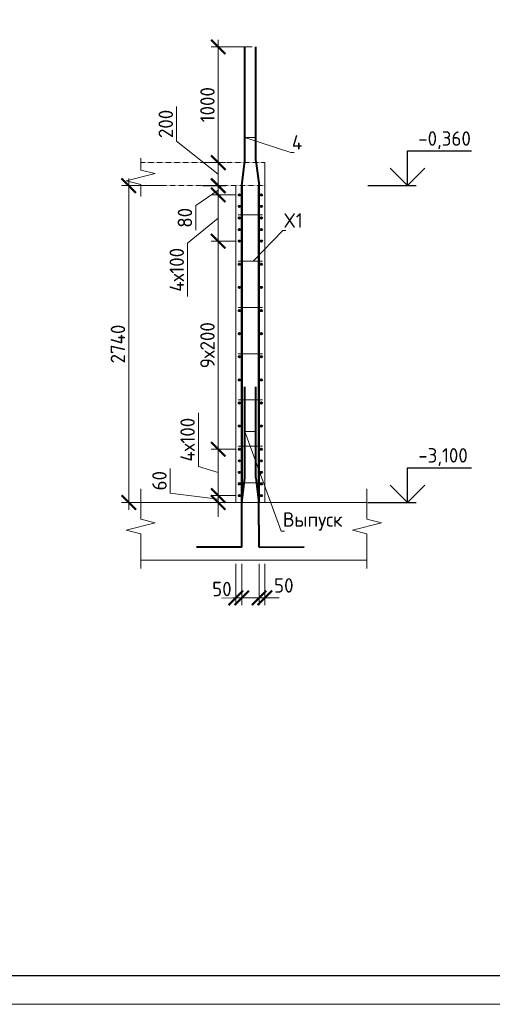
# Model space of a CAD drawing. Header units: millimetres. Extents: x 376598 to 1249954, y -318491 to -22134.
# Tile 237 of 256: x 642417 to 650600, y -81534 to -64503. Entities that reach past the tile are written whole.
import ezdxf
from ezdxf import colors
from ezdxf.entities.mleader import LeaderData, LeaderLine
from ezdxf.math import Vec2, Vec3

# ---------------------------------------------------------------- set-up
doc = ezdxf.new("R2010")
doc.units = ezdxf.units.MM
doc.linetypes.add('01 Штриховая _4 мм_', pattern=[6, 3.5, -2.5])
for name, color, linetype, lineweight in [('AF_Perekritie', 90, 'Continuous', 18), ('AF_Stena', 90, 'Continuous', 18), ('KR_Fundament', 253, 'Continuous', 18), ('Арм_шпильки', 143, 'Continuous', 18), ('Армирование', 3, 'Continuous', 40), ('АрмСтер', 2, 'Continuous', 50), ('подоснова', 151, 'Continuous', 5), ('РАЗМЕРЫ', 1, 'Continuous', 9), ('ТОНКИЕ', 7, 'Continuous', 9)]:
    doc.layers.add(name, color=color, linetype=linetype, lineweight=lineweight)
doc.layers.add('ТОЛСТЫЕ_ОСНОВНЫЕ', color=6, linetype='Continuous')
doc.styles.add('GOST-2.304_Type-B', font='GOST_Common.ttf')
doc.dimstyles.new('мой 25', dxfattribs={"dimscale": 100, "dimtxt": 2.5, "dimasz": 2.5, "dimexe": 1.25, "dimexo": 0.625, "dimtad": 1, "dimdec": 0, "dimlfac": 0.5, "dimtxsty": 'GOST-2.304_Type-B', "dimblk": 'ARCHTICK', "dimcen": 2.5, "dimdle": 1.25, "dimaunit": 1, "dimadec": 1, "dimazin": 2, "dimtfac": 1, "dimtdec": 0, "dimtmove": 1, "dimatfit": 3, "dimfxl": 6, "dimfxlon": 1, "dimtfill": 1, "dimlwd": -1, "dimlwe": -1, "dimarcsym": 0})

# ---------------------------------------------------------------- blocks, each defined once
blk = doc.blocks.new('*U58')
at = {"layer": 'ТОЛСТЫЕ_ОСНОВНЫЕ', "color": 6}
blk.add_lwpolyline([(20, 5), (1256, 5), (1256, 589), (20, 589)], close=True, dxfattribs=at)
at = {"layer": 'ТОНКИЕ'}
blk.add_lwpolyline([(0, 0), (1261, 0), (1261, 594), (0, 594)], close=True, dxfattribs=at)
blk = doc.blocks.new('_None')
blk = doc.blocks.new('_ArchTick')
at = {"color": 0, "linetype": 'ByBlock', "const_width": 0.15}
blk.add_lwpolyline([(-0.5, -0.5), (0.5, 0.5)], dxfattribs=at)
blk = doc.blocks.new('*D2593')
at = {"layer": 'DEFPOINTS', "color": 0, "lineweight": 0, "transparency": 16777216}
for p in [(645855, -67374), (645992, -67374), (646221, -67534)]:
    blk.add_point(p, dxfattribs=at)
at = {"layer": 'РАЗМЕРЫ', "color": 0, "linetype": 'Continuous', "transparency": 16777216}
for p, q in [((645855, -67659), (645855, -67249)), ((645930, -67374), (645730, -67374)), ((645855, -67454), (645465, -67718)), ((646158, -67534), (645730, -67534)), ((645465, -67718), (645465, -68143))]:
    blk.add_line(p, q, dxfattribs=at)
at = {"layer": 'РАЗМЕРЫ', "color": 0, "transparency": 16777216, "xscale": 250, "yscale": 250, "zscale": 250}
for p, rotation in [((645855, -67374), 90), ((645855, -67534), 270)]:
    blk.add_blockref('_ArchTick', p, dxfattribs=dict(at, rotation=rotation))
at = {"layer": 'РАЗМЕРЫ', "color": 0, "lineweight": 0, "transparency": 16777216, "insert": (645278, -67930), "char_height": 250, "attachment_point": 5, "rotation": 90, "style": 'GOST-2.304_Type-B', "bg_fill": 3, "box_fill_scale": 1.1, "bg_fill_color": 256, "bg_fill_true_color": 13158600, "bg_fill_transparency": 0}
blk.add_mtext('80', dxfattribs=at)
blk = doc.blocks.new('*D2594')
at = {"layer": 'DEFPOINTS', "color": 0, "lineweight": 0, "transparency": 16777216}
for p in [(646221, -71934), (645855, -72734), (646221, -72734)]:
    blk.add_point(p, dxfattribs=at)
at = {"layer": 'РАЗМЕРЫ', "color": 0, "linetype": 'Continuous', "transparency": 16777216}
for p, q in [((645512, -72231), (645512, -71306)), ((645855, -71809), (645855, -72859)), ((646158, -71934), (645730, -71934)), ((645855, -72334), (645512, -72231)), ((646158, -72734), (645730, -72734))]:
    blk.add_line(p, q, dxfattribs=at)
at = {"layer": 'РАЗМЕРЫ', "color": 0, "transparency": 16777216, "xscale": 250, "yscale": 250, "zscale": 250}
for p, rotation in [((645855, -71934), 90), ((645855, -72734), 270)]:
    blk.add_blockref('_ArchTick', p, dxfattribs=dict(at, rotation=rotation))
at = {"layer": 'РАЗМЕРЫ', "color": 0, "lineweight": 0, "transparency": 16777216, "insert": (645324, -71768), "char_height": 250, "attachment_point": 5, "rotation": 90, "style": 'GOST-2.304_Type-B', "bg_fill": 3, "box_fill_scale": 1.1, "bg_fill_color": 256, "bg_fill_true_color": 13158600, "bg_fill_transparency": 0}
blk.add_mtext('4х100', dxfattribs=at)
blk = doc.blocks.new('*D2595')
at = {"layer": 'DEFPOINTS', "color": 0, "lineweight": 0, "transparency": 16777216}
for p in [(645855, -72854), (646161, -72854), (646221, -72734)]:
    blk.add_point(p, dxfattribs=at)
at = {"layer": 'РАЗМЕРЫ', "color": 0, "linetype": 'Continuous', "transparency": 16777216}
for p, q in [((645024, -72691), (645024, -72266)), ((645855, -72734), (645855, -72484)), ((645855, -72794), (645024, -72691)), ((646158, -72734), (645730, -72734)), ((646098, -72854), (645730, -72854)), ((645855, -72734), (645855, -72854)), ((645855, -72734), (645855, -72854)), ((645855, -72854), (645855, -73104))]:
    blk.add_line(p, q, dxfattribs=at)
at = {"layer": 'РАЗМЕРЫ', "color": 0, "transparency": 16777216, "xscale": 250, "yscale": 250, "zscale": 250}
for p, rotation in [((645855, -72734), 270), ((645855, -72854), 90)]:
    blk.add_blockref('_ArchTick', p, dxfattribs=dict(at, rotation=rotation))
at = {"layer": 'РАЗМЕРЫ', "color": 0, "lineweight": 0, "transparency": 16777216, "insert": (644837, -72478), "char_height": 250, "attachment_point": 5, "rotation": 90, "style": 'GOST-2.304_Type-B', "bg_fill": 3, "box_fill_scale": 1.1, "bg_fill_color": 256, "bg_fill_true_color": 13158600, "bg_fill_transparency": 0}
blk.add_mtext('60', dxfattribs=at)
blk = doc.blocks.new('*D2266')
at = {"layer": 'DEFPOINTS', "color": 0, "lineweight": 0, "transparency": 16777216}
for p in [(646465, -67374), (644306, -72854), (646625, -72854)]:
    blk.add_point(p, dxfattribs=at)
at = {"layer": 'РАЗМЕРЫ', "color": 0, "linetype": 'Continuous', "transparency": 16777216}
for p, q in [((644306, -67249), (644306, -72979)), ((644906, -67374), (644181, -67374)), ((644906, -72854), (644181, -72854))]:
    blk.add_line(p, q, dxfattribs=at)
at = {"layer": 'РАЗМЕРЫ', "color": 0, "transparency": 16777216, "xscale": 250, "yscale": 250, "zscale": 250}
for p, rotation in [((644306, -67374), 90), ((644306, -72854), 270)]:
    blk.add_blockref('_ArchTick', p, dxfattribs=dict(at, rotation=rotation))
at = {"layer": 'РАЗМЕРЫ', "color": 0, "lineweight": 0, "transparency": 16777216, "insert": (644118, -70114), "char_height": 250, "attachment_point": 5, "rotation": 90, "style": 'GOST-2.304_Type-B', "bg_fill": 3, "box_fill_scale": 1.1, "bg_fill_color": 256, "bg_fill_true_color": 13158600, "bg_fill_transparency": 0}
blk.add_mtext('2740', dxfattribs=at)
blk = doc.blocks.new('*D2596')
at = {"layer": 'DEFPOINTS', "color": 0, "lineweight": 0, "transparency": 16777216}
for p in [(645855, -68334), (646221, -68334), (646221, -71934)]:
    blk.add_point(p, dxfattribs=at)
at = {"layer": 'РАЗМЕРЫ', "color": 0, "linetype": 'Continuous', "transparency": 16777216}
for p, q in [((645855, -72059), (645855, -68209)), ((646158, -68334), (645730, -68334)), ((646158, -71934), (645730, -71934))]:
    blk.add_line(p, q, dxfattribs=at)
at = {"layer": 'РАЗМЕРЫ', "color": 0, "transparency": 16777216, "xscale": 250, "yscale": 250, "zscale": 250}
for p, rotation in [((645855, -68334), 90), ((645855, -71934), 270)]:
    blk.add_blockref('_ArchTick', p, dxfattribs=dict(at, rotation=rotation))
at = {"layer": 'РАЗМЕРЫ', "color": 0, "lineweight": 0, "transparency": 16777216, "insert": (645668, -70134), "char_height": 250, "attachment_point": 5, "rotation": 90, "style": 'GOST-2.304_Type-B', "bg_fill": 3, "box_fill_scale": 1.1, "bg_fill_color": 256, "bg_fill_true_color": 13158600, "bg_fill_transparency": 0}
blk.add_mtext('9х200', dxfattribs=at)
blk = doc.blocks.new('*D2597')
at = {"layer": 'DEFPOINTS', "color": 0, "lineweight": 0, "transparency": 16777216}
for p in [(646221, -67534), (645855, -68334), (646118, -68334)]:
    blk.add_point(p, dxfattribs=at)
at = {"layer": 'РАЗМЕРЫ', "color": 0, "linetype": 'Continuous', "transparency": 16777216}
for p, q in [((645855, -67409), (645855, -68459)), ((646158, -67534), (645730, -67534)), ((645855, -67934), (645324, -68367)), ((645324, -68367), (645324, -69292)), ((646056, -68334), (645730, -68334))]:
    blk.add_line(p, q, dxfattribs=at)
at = {"layer": 'РАЗМЕРЫ', "color": 0, "transparency": 16777216, "xscale": 250, "yscale": 250, "zscale": 250}
for p, rotation in [((645855, -67534), 90), ((645855, -68334), 270)]:
    blk.add_blockref('_ArchTick', p, dxfattribs=dict(at, rotation=rotation))
at = {"layer": 'РАЗМЕРЫ', "color": 0, "lineweight": 0, "transparency": 16777216, "insert": (645137, -68830), "char_height": 250, "attachment_point": 5, "rotation": 90, "style": 'GOST-2.304_Type-B', "bg_fill": 3, "box_fill_scale": 1.1, "bg_fill_color": 256, "bg_fill_true_color": 13158600, "bg_fill_transparency": 0}
blk.add_mtext('4х100', dxfattribs=at)
blk = doc.blocks.new('*D2256')
at = {"layer": 'DEFPOINTS', "color": 0, "lineweight": 0, "transparency": 16777216}
for p in [(646161, -73854), (646261, -73854), (646261, -74504)]:
    blk.add_point(p, dxfattribs=at)
at = {"layer": 'РАЗМЕРЫ', "color": 0, "linetype": 'Continuous', "transparency": 16777216}
for p, q in [((646161, -73916), (646161, -74629)), ((646261, -73916), (646261, -74629)), ((646161, -74504), (645911, -74504)), ((646261, -74504), (646511, -74504))]:
    blk.add_line(p, q, dxfattribs=at)
at = {"layer": 'РАЗМЕРЫ', "color": 0, "lineweight": 0, "transparency": 16777216, "insert": (645918, -74351), "char_height": 250, "attachment_point": 5, "style": 'GOST-2.304_Type-B', "bg_fill": 3, "box_fill_scale": 1.1, "bg_fill_color": 256, "bg_fill_true_color": 13158600, "bg_fill_transparency": 0}
blk.add_mtext('50', dxfattribs=at)
at = {"layer": 'РАЗМЕРЫ', "color": 0, "linetype": 'Continuous', "transparency": 16777216}
blk.add_line((646161, -74504), (646261, -74504), dxfattribs=at)
at = {"layer": 'РАЗМЕРЫ', "color": 0, "transparency": 16777216, "xscale": 250, "yscale": 250, "zscale": 250}
blk.add_blockref('_ArchTick', (646161, -74504), dxfattribs=at)
at = {"layer": 'РАЗМЕРЫ', "color": 0, "transparency": 16777216, "xscale": 250, "yscale": 250, "zscale": 250, "rotation": 180}
blk.add_blockref('_ArchTick', (646261, -74504), dxfattribs=at)
blk = doc.blocks.new('*D2257')
at = {"layer": 'DEFPOINTS', "color": 0, "lineweight": 0, "transparency": 16777216}
for p in [(646561, -73854), (646661, -73854), (646661, -74504)]:
    blk.add_point(p, dxfattribs=at)
at = {"layer": 'РАЗМЕРЫ', "color": 0, "linetype": 'Continuous', "transparency": 16777216}
for p, q in [((646561, -73916), (646561, -74629)), ((646661, -73916), (646661, -74629)), ((646561, -74504), (646311, -74504)), ((646561, -74504), (646661, -74504)), ((646661, -74504), (646911, -74504))]:
    blk.add_line(p, q, dxfattribs=at)
at = {"layer": 'РАЗМЕРЫ', "color": 0, "transparency": 16777216, "xscale": 250, "yscale": 250, "zscale": 250}
blk.add_blockref('_ArchTick', (646561, -74504), dxfattribs=at)
at = {"layer": 'РАЗМЕРЫ', "color": 0, "lineweight": 0, "transparency": 16777216, "insert": (646990, -74289), "char_height": 250, "attachment_point": 5, "style": 'GOST-2.304_Type-B', "bg_fill": 3, "box_fill_scale": 1.1, "bg_fill_color": 256, "bg_fill_true_color": 13158600, "bg_fill_transparency": 0}
blk.add_mtext('50', dxfattribs=at)
at = {"layer": 'РАЗМЕРЫ', "color": 0, "transparency": 16777216, "xscale": 250, "yscale": 250, "zscale": 250, "rotation": 180}
blk.add_blockref('_ArchTick', (646661, -74504), dxfattribs=at)
blk = doc.blocks.new('*D2258')
at = {"layer": 'DEFPOINTS', "color": 0, "lineweight": 0, "transparency": 16777216}
for p in [(645519, -66974), (645855, -66974), (645519, -67374)]:
    blk.add_point(p, dxfattribs=at)
at = {"layer": 'РАЗМЕРЫ', "color": 0, "linetype": 'Continuous', "transparency": 16777216}
for p, q in [((645134, -66604), (645134, -66004)), ((645855, -67174), (645134, -66604)), ((645855, -67499), (645855, -66849)), ((645582, -66974), (645980, -66974)), ((645581, -67374), (645980, -67374))]:
    blk.add_line(p, q, dxfattribs=at)
at = {"layer": 'РАЗМЕРЫ', "color": 0, "transparency": 16777216, "xscale": 250, "yscale": 250, "zscale": 250}
for p, rotation in [((645855, -66974), 90), ((645855, -67374), 270)]:
    blk.add_blockref('_ArchTick', p, dxfattribs=dict(at, rotation=rotation))
at = {"layer": 'РАЗМЕРЫ', "color": 0, "lineweight": 0, "transparency": 16777216, "insert": (644947, -66304), "char_height": 250, "attachment_point": 5, "rotation": 90, "style": 'GOST-2.304_Type-B', "bg_fill": 3, "box_fill_scale": 1.1, "bg_fill_color": 256, "bg_fill_true_color": 13158600, "bg_fill_transparency": 0}
blk.add_mtext('200', dxfattribs=at)
blk = doc.blocks.new('*D2259')
at = {"layer": 'DEFPOINTS', "color": 0, "lineweight": 0, "transparency": 16777216}
for p in [(645519, -66976), (645855, -66976), (645519, -67376)]:
    blk.add_point(p, dxfattribs=at)
at = {"layer": 'РАЗМЕРЫ', "color": 0, "linetype": 'Continuous', "transparency": 16777216}
for p, q in [((645134, -66606), (645134, -66006)), ((645855, -67176), (645134, -66606)), ((645855, -67501), (645855, -66851)), ((645582, -66976), (645980, -66976)), ((645581, -67376), (645980, -67376))]:
    blk.add_line(p, q, dxfattribs=at)
at = {"layer": 'РАЗМЕРЫ', "color": 0, "transparency": 16777216, "xscale": 250, "yscale": 250, "zscale": 250}
for p, rotation in [((645855, -66976), 90), ((645855, -67376), 270)]:
    blk.add_blockref('_ArchTick', p, dxfattribs=dict(at, rotation=rotation))
at = {"layer": 'РАЗМЕРЫ', "color": 0, "lineweight": 0, "transparency": 16777216, "insert": (644947, -66306), "char_height": 250, "attachment_point": 5, "rotation": 90, "style": 'GOST-2.304_Type-B', "bg_fill": 3, "box_fill_scale": 1.1, "bg_fill_color": 256, "bg_fill_true_color": 13158600, "bg_fill_transparency": 0}
blk.add_mtext('200', dxfattribs=at)
blk = doc.blocks.new('*D1965')
at = {"layer": 'DEFPOINTS', "color": 0, "lineweight": 0, "transparency": 16777216}
for p in [(645855, -64974), (646507, -64974), (645980, -66974)]:
    blk.add_point(p, dxfattribs=at)
at = {"layer": 'РАЗМЕРЫ', "color": 0, "linetype": 'Continuous', "transparency": 16777216}
for p, q in [((645855, -67099), (645855, -64849)), ((646444, -64974), (645730, -64974)), ((645918, -66974), (645730, -66974))]:
    blk.add_line(p, q, dxfattribs=at)
at = {"layer": 'РАЗМЕРЫ', "color": 0, "transparency": 16777216, "xscale": 250, "yscale": 250, "zscale": 250}
for p, rotation in [((645855, -64974), 90), ((645855, -66974), 270)]:
    blk.add_blockref('_ArchTick', p, dxfattribs=dict(at, rotation=rotation))
at = {"layer": 'РАЗМЕРЫ', "color": 0, "lineweight": 0, "transparency": 16777216, "insert": (645668, -65974), "char_height": 250, "attachment_point": 5, "rotation": 90, "style": 'GOST-2.304_Type-B', "bg_fill": 3, "box_fill_scale": 1.1, "bg_fill_color": 256, "bg_fill_true_color": 13158600, "bg_fill_transparency": 0}
blk.add_mtext('1000', dxfattribs=at)

msp = doc.modelspace()

# ---------------------------------------------------------------- linework, layer by layer
for points in [[(649131.4, -66773.9), (650236.7, -66773.9)], [(649131.4, -67373.9), (649131.4, -66773.9)], [(649431.4, -67073.9), (649131.4, -67373.9), (648831.4, -67073.9)], [(648446.8, -67373.9), (649281.4, -67373.9)], [(649131.4, -72253.9), (650236.7, -72253.9)], [(649131.4, -72853.9), (649131.4, -72253.9)], [(649431.4, -72553.9), (649131.4, -72853.9), (648831.4, -72553.9)], [(648446.8, -72853.9), (649281.4, -72853.9)]]:
    msp.add_lwpolyline(points)
at = {"layer": 'AF_Perekritie', "linetype": '01 Штриховая _4 мм_', "lineweight": 9}
for p, q in [((646660.5, -66973.9), (644512, -66973.9)), ((644512, -67373.9), (646660.5, -67373.9))]:
    msp.add_line(p, q, dxfattribs=at)
at = {"layer": 'AF_Stena', "lineweight": 20}
for p, q in [((646660.5, -72853.9), (646660.5, -66975)), ((646160.5, -67373.9), (646160.5, -72853.9)), ((646160.5, -72853.9), (646660.5, -72853.9))]:
    msp.add_line(p, q, dxfattribs=at)
for points in [[(644512, -67048.9), (644512, -66898.9)], [(644512, -67048.9), (644512, -67103.9)], [(644762, -67166.4), (644262, -67291.4)], [(644512, -67103.9), (644762, -67166.4)], [(644262, -67291.4), (644512, -67353.9)], [(644512, -67353.9), (644512, -67408.9)], [(644512, -67408.9), (644512, -67558.9)], [(644512, -73089.9), (644512, -72618)], [(648428.4, -73089.9), (648428.4, -72618)], [(644762, -73207.4), (644262, -73332.4)], [(644512, -73089.9), (644512, -73144.9)], [(644512, -73144.9), (644762, -73207.4)], [(648678.4, -73207.4), (648178.4, -73332.4)], [(648428.4, -73089.9), (648428.4, -73144.9)], [(648428.4, -73144.9), (648678.4, -73207.4)], [(644262, -73332.4), (644512, -73394.9)], [(644512, -73394.9), (644512, -73449.9)], [(648178.4, -73332.4), (648428.4, -73394.9)], [(648428.4, -73394.9), (648428.4, -73449.9)], [(644512, -73449.9), (644512, -73994)], [(648428.4, -73449.9), (648428.4, -73994)]]:
    msp.add_lwpolyline(points, dxfattribs=at)
at = {"layer": 'KR_Fundament', "lineweight": 9}
for p, q in [((648428.4, -72853.9), (644512, -72853.9)), ((644512, -73853.9), (648428.4, -73853.9))]:
    msp.add_line(p, q, dxfattribs=at)
at = {"layer": 'Армирование', "ltscale": 100}
for p, q in [((646315.8, -66941.8), (646315.8, -64974.4)), ((646506.6, -66941.8), (646506.6, -64974.4)), ((646315.5, -72426.6), (646315.8, -70853.5)), ((646506.3, -72426.6), (646506.6, -70853.5)), ((646261.5, -72861.2), (646315.5, -72426.6)), ((646506.3, -72426.6), (646560.2, -72861.2)), ((646261.8, -73624.5), (646261.5, -72861.2)), ((646560.5, -73624.5), (646560.2, -72861.2)), ((646262.1, -73624.7), (645480.6, -73624.4)), ((646560.5, -73624.5), (647342.1, -73624.2))]:
    msp.add_line(p, q, dxfattribs=at)
for centre in [(646220.5, -67533.9), (646600.5, -67533.9), (646600.5, -67933.9), (646220.5, -68333.9), (646600.5, -68333.9), (646220.5, -68733.9), (646600.5, -68733.9), (646220.5, -69133.9), (646600.5, -69133.9), (646220.5, -69933.9), (646600.5, -69933.9), (646220.5, -70333.9), (646600.5, -70333.9), (646220.5, -70733.9), (646600.5, -70733.9), (646220.5, -71133.9), (646600.5, -71133.9), (646220.5, -71533.9), (646600.5, -71533.9), (646220.5, -71933.9), (646600.5, -71933.9), (646220.5, -72333.9), (646600.5, -72333.9), (646220.5, -72733.9), (646600.5, -72733.9)]:
    msp.add_circle(centre, 12, dxfattribs=at)
at = {"layer": 'АрмСтер', "ltscale": 15}
for p, q in [((646261.8, -72853.9), (646261.8, -67373.9)), ((646560.2, -72853.9), (646560.2, -67373.9))]:
    msp.add_line(p, q, dxfattribs=at)

# ---------------------------------------------------------------- block references
at = {"xscale": 100, "yscale": 100, "zscale": 100}
msp.add_blockref('*U58', (577095.4, -81534.3, 3100), dxfattribs=at)

# ---------------------------------------------------------------- texts
at = {"style": 'GOST-2.304_Type-B'}
for s, p in [('-0,360', (649317.3, -66683.9)), ('-3,100', (649317.3, -72163.9))]:
    msp.add_text(s, height=250, dxfattribs=at).set_placement(p)

# ---------------------------------------------------------------- leaders
at = {"layer": 'подоснова'}
ml = msp.add_multileader_mtext('Standard', dxfattribs=at)
ml.set_content('4', color=256, style='GOST-2.304_Type-B')
ml.set_leader_properties(color=256, linetype='ByLayer', lineweight=15)
ml.set_arrow_properties(name='NONE')
ml.build(insert=Vec2(0, 0))
ml.multileader.update_dxf_attribs({"text_left_attachment_type": 6, "text_right_attachment_type": 6, "dogleg_length": 10, "arrow_head_size": 18})
ctx = ml.context
ctx.base_point, ctx.char_height, ctx.arrow_head_size, ctx.landing_gap_size, ctx.plane_origin = Vec3(647124.1, -66801.1), 250, 18, 20, Vec3(645907.2, -65488.5)
ctx.left_attachment, ctx.right_attachment, ctx.text_align_type = 6, 6, 1
notes = []
notes.append((ctx, [(0, (1, 1, 0), (647114.1, -66801.1), (1, 0), 10, [(1, [(646506.6, -66541), (646315.8, -66542.9)], 0, [])])]))
ctx.mtext.insert, ctx.mtext.width, ctx.mtext.alignment, ctx.mtext.flow_direction = Vec3(647219.1, -66501.1), 22.898, 2, 5
ml = msp.add_multileader_mtext('Standard', dxfattribs=at)
ml.set_content('Выпуск', color=256, style='GOST-2.304_Type-B')
ml.set_leader_properties(color=256, linetype='ByLayer', lineweight=15)
ml.set_arrow_properties(name='NONE')
ml.build(insert=Vec2(0, 0))
ml.multileader.update_dxf_attribs({"text_left_attachment_type": 6, "text_right_attachment_type": 6, "dogleg_length": 10, "arrow_head_size": 18})
ctx = ml.context
ctx.base_point, ctx.char_height, ctx.arrow_head_size, ctx.landing_gap_size, ctx.plane_origin = Vec3(646956.8, -73348.2), 250, 18, 20, Vec3(645799.8, -70386)
ctx.left_attachment, ctx.right_attachment, ctx.text_align_type = 6, 6, 1
notes.append((ctx, [(0, (1, 1, 0), (646946.8, -73348.2), (1, 0), 10, [(1, [(646506.2, -71627.3), (646315.6, -71623.9)], 0, [])])]))
ctx.mtext.insert, ctx.mtext.width, ctx.mtext.alignment, ctx.mtext.flow_direction = Vec3(647489.3, -73023.2), 22.898, 2, 5
for ctx, leaders in notes:
    for number, flags, end, landing, length, lines in leaders:
        leader = LeaderData()
        leader.index, (leader.has_last_leader_line, leader.has_dogleg_vector, leader.attachment_direction) = number, flags
        leader.last_leader_point, leader.dogleg_vector, leader.dogleg_length = Vec3(end), Vec3(landing), length
        for number, points, colour, breaks in lines:
            line = LeaderLine()
            line.index, line.vertices, line.color, line.breaks = number, Vec3.list(points), colors.encode_raw_color(colour), breaks
            leader.lines.append(line)
        ctx.leaders.append(leader)

# ---------------------------------------------------------------- next in the draw order: dimensions: what is measured, and where the dimension line sits
at = {"layer": 'РАЗМЕРЫ', "lineweight": 0}
dim = msp.add_linear_dim(base=(645855.3, -67373.9), p1=(646220.5, -67533.9), p2=(645992.4, -67373.9), angle=90, dimstyle='мой 25', dxfattribs=at)
dim.commit()
dim.dimension.update_dxf_attribs({"geometry": '*D2593', "text_midpoint": (645465.4, -67780.2), "dimtype": 160})
dim = msp.add_linear_dim(base=(645855.3, -72733.9), p1=(646220.5, -71933.9), p2=(646220.5, -72733.9), angle=90, text='4х100', dimstyle='мой 25', dxfattribs=at)
dim.commit()
dim.dimension.update_dxf_attribs({"geometry": '*D2594', "text_midpoint": (645324, -72168.3)})
dim = msp.add_linear_dim(base=(646260.5, -74504.1), p1=(646160.5, -73853.9), p2=(646260.5, -73853.9), dimstyle='мой 25', dxfattribs=at)
dim.commit()
dim.dimension.update_dxf_attribs({"geometry": '*D2256', "text_midpoint": (645917.9, -74538.7), "dimtype": 160})

# ---------------------------------------------------------------- next in the draw order: linework, layer by layer
at = {"layer": 'Армирование', "ltscale": 100}
msp.add_circle((646220.5, -67933.9), 12, dxfattribs=at)

# ---------------------------------------------------------------- next in the draw order: dimensions: what is measured, and where the dimension line sits
at = {"layer": 'РАЗМЕРЫ', "lineweight": 0}
dim = msp.add_linear_dim(base=(645855.3, -72853.9), p1=(646220.5, -72733.9), p2=(646160.5, -72853.9), angle=90, dimstyle='мой 25', dxfattribs=at)
dim.commit()
dim.dimension.update_dxf_attribs({"geometry": '*D2595', "text_midpoint": (645024.3, -72628.3), "dimtype": 160})
dim = msp.add_linear_dim(base=(646660.5, -74504.1), p1=(646560.5, -73853.9), p2=(646660.5, -73853.9), dimstyle='мой 25', dxfattribs=at)
dim.commit()
dim.dimension.update_dxf_attribs({"geometry": '*D2257', "text_midpoint": (646990.2, -74476.1), "dimtype": 160})

# ---------------------------------------------------------------- next in the draw order: dimensions: what is measured, and where the dimension line sits
dim = msp.add_linear_dim(base=(644306, -72853.9), p1=(646465.2, -67373.9), p2=(646624.8, -72853.9), angle=90, dimstyle='мой 25', dxfattribs=at)
dim.commit()
dim.dimension.update_dxf_attribs({"geometry": '*D2266', "text_midpoint": (644118.5, -70113.9)})

# ---------------------------------------------------------------- next in the draw order: linework, layer by layer
at = {"layer": 'Арм_шпильки'}
msp.add_line((646200.5, -72513.9), (646620.5, -72513.9), dxfattribs=at)
at = {"layer": 'Армирование', "ltscale": 100}
msp.add_line((646506.6, -66941.8), (646560.5, -67376.4), dxfattribs=at)
for centre in [(646220.5, -67733.9), (646600.5, -67733.9), (646600.5, -68133.9), (646600.5, -69533.9), (646220.5, -72133.9), (646600.5, -72133.9), (646220.5, -72533.9), (646600.5, -72533.9)]:
    msp.add_circle(centre, 12, dxfattribs=at)

# ---------------------------------------------------------------- next in the draw order: leaders
at = {"layer": 'подоснова'}
ml = msp.add_multileader_mtext('Standard', dxfattribs=at)
ml.set_content('X1', color=256, style='GOST-2.304_Type-B')
ml.set_leader_properties(color=256, linetype='ByLayer', lineweight=15)
ml.set_arrow_properties(name='NONE')
ml.build(insert=Vec2(0, 0))
ml.multileader.update_dxf_attribs({"text_left_attachment_type": 6, "text_right_attachment_type": 6, "dogleg_length": 10, "arrow_head_size": 18})
ctx = ml.context
ctx.base_point, ctx.char_height, ctx.arrow_head_size, ctx.landing_gap_size, ctx.plane_origin = Vec3(646980.9, -68150.5), 250, 18, 20, Vec3(645986.4, -67378.3)
ctx.left_attachment, ctx.right_attachment, ctx.text_align_type = 6, 6, 1
notes = []
notes.append((ctx, [(0, (1, 1, 0), (646970.9, -68150.5), (1, 0), 10, [(0, [(646457.2, -68680.3)], 0, [])])]))
ctx.mtext.insert, ctx.mtext.width, ctx.mtext.alignment, ctx.mtext.flow_direction = Vec3(647150.9, -67850.5), 22.898, 2, 5
for ctx, leaders in notes:
    for number, flags, end, landing, length, lines in leaders:
        leader = LeaderData()
        leader.index, (leader.has_last_leader_line, leader.has_dogleg_vector, leader.attachment_direction) = number, flags
        leader.last_leader_point, leader.dogleg_vector, leader.dogleg_length = Vec3(end), Vec3(landing), length
        for number, points, colour, breaks in lines:
            line = LeaderLine()
            line.index, line.vertices, line.color, line.breaks = number, Vec3.list(points), colors.encode_raw_color(colour), breaks
            leader.lines.append(line)
        ctx.leaders.append(leader)

# ---------------------------------------------------------------- next in the draw order: dimensions: what is measured, and where the dimension line sits
at = {"layer": 'РАЗМЕРЫ', "lineweight": 0}
dim = msp.add_linear_dim(base=(645855.3, -68333.9), p1=(646220.5, -71933.9), p2=(646220.5, -68333.9), angle=90, text='9х200', dimstyle='мой 25', dxfattribs=at)
dim.commit()
dim.dimension.update_dxf_attribs({"geometry": '*D2596', "text_midpoint": (645667.8, -70133.9)})

# ---------------------------------------------------------------- next in the draw order: linework, layer by layer
at = {"layer": 'Арм_шпильки'}
for p, q in [((646200.5, -69480.3), (646620.5, -69480.3)), ((646200.5, -70280.3), (646620.5, -70280.3)), ((646200.5, -71080.3), (646620.5, -71080.3)), ((646200.5, -71880.3), (646620.5, -71880.3))]:
    msp.add_line(p, q, dxfattribs=at)
at = {"layer": 'Армирование', "ltscale": 100}
msp.add_circle((646220.5, -69533.9), 12, dxfattribs=at)

# ---------------------------------------------------------------- next in the draw order: dimensions: what is measured, and where the dimension line sits
at = {"layer": 'РАЗМЕРЫ', "lineweight": 0}
dim = msp.add_linear_dim(base=(645855.3, -68333.9), p1=(646220.5, -67533.9), p2=(646118.5, -68333.9), angle=90, text='4х100', dimstyle='мой 25', dxfattribs=at)
dim.commit()
dim.dimension.update_dxf_attribs({"geometry": '*D2597', "text_midpoint": (645324, -68429.8), "dimtype": 160})

# ---------------------------------------------------------------- next in the draw order: linework, layer by layer
at = {"layer": 'Арм_шпильки'}
for p, q in [((646200.5, -67880.3), (646620.5, -67880.3)), ((646200.5, -68680.3), (646620.5, -68680.3))]:
    msp.add_line(p, q, dxfattribs=at)
at = {"layer": 'Армирование', "ltscale": 100}
msp.add_line((646261.8, -67376.4), (646315.8, -66941.8), dxfattribs=at)
msp.add_circle((646220.5, -68133.9), 12, dxfattribs=at)

# ---------------------------------------------------------------- next in the draw order: dimensions: what is measured, and where the dimension line sits
at = {"layer": 'РАЗМЕРЫ', "lineweight": 0}
dim = msp.add_linear_dim(base=(645855.3, -66973.9), p1=(645518.8, -67373.9), p2=(645519.1, -66973.9), angle=90, dimstyle='мой 25', dxfattribs=at)
dim.commit()
dim.dimension.update_dxf_attribs({"geometry": '*D2258', "text_midpoint": (645134.4, -66541.2), "dimtype": 160})

# ---------------------------------------------------------------- next in the draw order: dimensions: what is measured, and where the dimension line sits
dim = msp.add_linear_dim(base=(645855.3, -66976.4), p1=(645518.8, -67376.4), p2=(645519.1, -66976.4), angle=90, dimstyle='мой 25', dxfattribs=at)
dim.commit()
dim.dimension.update_dxf_attribs({"geometry": '*D2259', "text_midpoint": (645134.4, -66543.6), "dimtype": 160})

# ---------------------------------------------------------------- next in the draw order: dimensions: what is measured, and where the dimension line sits
at = {"layer": 'РАЗМЕРЫ', "color": 4, "lineweight": 0}
dim = msp.add_linear_dim(base=(645855.3, -64974.4), p1=(645980.3, -66973.9), p2=(646506.6, -64974.4), angle=90, dimstyle='мой 25', dxfattribs=at)
dim.commit()
dim.dimension.update_dxf_attribs({"geometry": '*D1965', "text_midpoint": (645667.8, -65974.2)})

doc.saveas('drawing.dxf')
